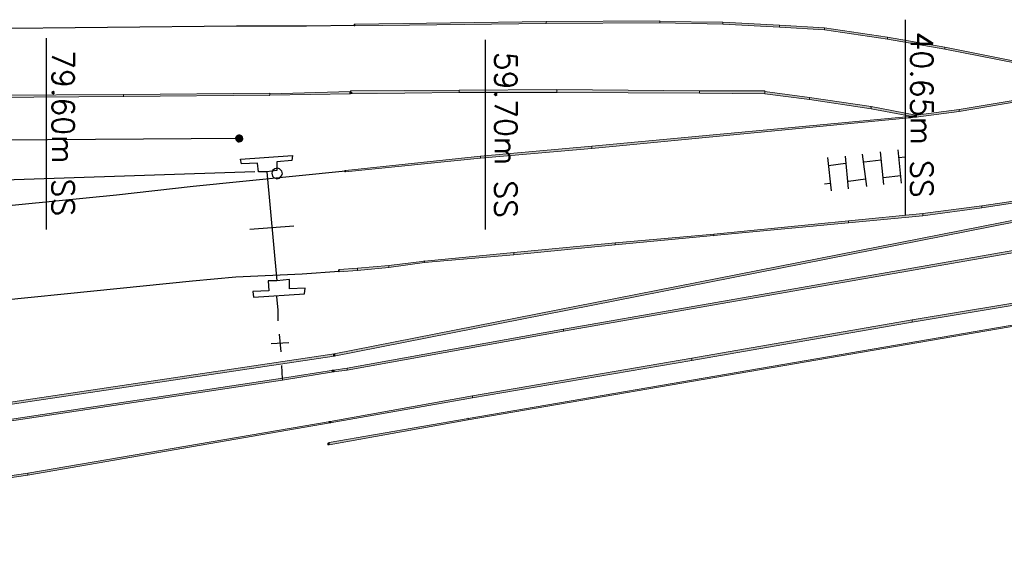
# Model space of a CAD drawing. Header units: millimetres. Extents: x -27 to 2301, y -256 to 766.
# Tile 10 of 97: x 126 to 171, y 33 to 57. Entities that reach past the tile are written whole.
import ezdxf
from ezdxf.enums import TextEntityAlignment as Align

# ---------------------------------------------------------------- set-up
doc = ezdxf.new("R2010")
doc.units = ezdxf.units.MM
doc.layers.add('SIV-ONDERGROND-ALG', color=251, linetype='Continuous')
doc.layers.add('SIV-VRI-MAATVOERING', color=7, linetype='Continuous')
doc.styles.add('ROMANS', font='romans.shx', dxfattribs={"width": 0.7})

# ---------------------------------------------------------------- blocks, each defined once
blk = doc.blocks.new('162')
at = {"style": 'ROMANS'}
blk.add_attdef('ARM.NR', text='', height=500, dxfattribs=at).set_placement((0, 0), align=Align.MIDDLE)

msp = doc.modelspace()

# ---------------------------------------------------------------- hatches: boundary and pattern name
at = {"layer": 'SIV-ONDERGROND-ALG'}
h = msp.add_hatch(color=256, dxfattribs=at)
h.dxf.hatch_style = 2
h.paths.add_polyline_path([(141.674, 56.469), (141.642, 56.469), (141.642, 56.533), (141.674, 56.533), (141.674, 56.501)])
h = msp.add_hatch(color=256, dxfattribs=at)
h.dxf.hatch_style = 2
h.paths.add_polyline_path([(150.359, 56.598), (150.359, 56.662), (141.674, 56.533), (141.674, 56.469), (150.359, 56.566)])
h = msp.add_hatch(color=256, dxfattribs=at)
h.dxf.hatch_style = 2
h.paths.add_polyline_path([(155.505, 56.63), (155.505, 56.694), (150.359, 56.662), (150.359, 56.566), (155.505, 56.598)])
h = msp.add_hatch(color=256, dxfattribs=at)
h.dxf.hatch_style = 2
h.paths.add_polyline_path([(155.505, 56.662), (155.505, 56.694), (155.505, 56.63)])
h = msp.add_hatch(color=256, dxfattribs=at)
h.dxf.hatch_style = 2
h.paths.add_polyline_path([(158.368, 56.598), (158.368, 56.63), (155.505, 56.662), (155.505, 56.598), (158.368, 56.533)])
h = msp.add_hatch(color=256, dxfattribs=at)
h.dxf.hatch_style = 2
h.paths.add_polyline_path([(160.941, 56.469), (160.941, 56.501), (158.368, 56.63), (158.368, 56.533), (160.941, 56.405)])
h = msp.add_hatch(color=256, dxfattribs=at)
h.dxf.hatch_style = 2
h.paths.add_polyline_path([(162.968, 56.34), (162.968, 56.373), (160.941, 56.501), (160.941, 56.405), (162.968, 56.276)])
h = msp.add_hatch(color=256, dxfattribs=at)
h.dxf.hatch_style = 2
h.paths.add_polyline_path([(165.83, 55.89), (165.83, 55.954), (162.968, 56.373), (162.968, 56.276), (165.83, 55.858)])
h = msp.add_hatch(color=256, dxfattribs=at)
h.dxf.hatch_style = 2
h.paths.add_polyline_path([(168.436, 55.44), (168.436, 55.504), (165.83, 55.954), (165.83, 55.858), (168.436, 55.408)])
h = msp.add_hatch(color=256, dxfattribs=at)
h.dxf.hatch_style = 2
h.paths.add_polyline_path([(176.445, 53.864), (176.445, 53.896), (168.436, 55.504), (168.436, 55.408), (176.445, 53.831)])
h = msp.add_hatch(color=256, dxfattribs=at)
h.dxf.hatch_style = 2
h.paths.add_polyline_path([(168.436, 55.504), (168.468, 55.504), (168.436, 55.472)])
h = msp.add_hatch(color=256, dxfattribs=at)
h.dxf.hatch_style = 2
h.paths.add_polyline_path([(176.445, 53.864), (176.445, 53.896), (169.079, 52.674), (169.079, 52.577), (176.445, 53.831)])
h = msp.add_hatch(color=256, dxfattribs=at)
h.dxf.hatch_style = 2
h.paths.add_polyline_path([(131.189, 53.285), (131.189, 53.349), (125.077, 53.317), (125.077, 53.22), (131.189, 53.252)])
h = msp.add_hatch(color=256, dxfattribs=at)
h.dxf.hatch_style = 2
h.paths.add_polyline_path([(137.815, 53.349), (137.815, 53.413), (131.189, 53.349), (131.189, 53.252), (137.815, 53.317)])
h = msp.add_hatch(color=256, dxfattribs=at)
h.dxf.hatch_style = 2
h.paths.add_polyline_path([(131.189, 53.252), (131.221, 53.252), (131.189, 53.22)])
h = msp.add_hatch(color=256, dxfattribs=at)
h.dxf.hatch_style = 2
h.paths.add_polyline_path([(137.782, 53.317), (137.815, 53.317), (137.815, 53.285), (137.782, 53.285)])
h = msp.add_hatch(color=256, dxfattribs=at)
h.dxf.hatch_style = 2
h.paths.add_polyline_path([(141.481, 53.445), (141.481, 53.478), (137.815, 53.381), (137.815, 53.317), (141.481, 53.381)])
h = msp.add_hatch(color=256, dxfattribs=at)
h.dxf.hatch_style = 2
h.paths.add_polyline_path([(141.481, 53.381), (141.449, 53.413), (141.449, 53.445), (141.481, 53.51), (141.481, 53.445)])
h = msp.add_hatch(color=256, dxfattribs=at)
h.dxf.hatch_style = 2
h.paths.add_polyline_path([(146.403, 53.478), (146.403, 53.542), (141.481, 53.51), (141.481, 53.381), (146.403, 53.445)])
h = msp.add_hatch(color=256, dxfattribs=at)
h.dxf.hatch_style = 2
h.paths.add_polyline_path([(141.481, 53.478), (141.546, 53.445), (141.546, 53.413), (141.481, 53.381), (141.481, 53.445)])
h = msp.add_hatch(color=256, dxfattribs=at)
h.dxf.hatch_style = 2
h.paths.add_polyline_path([(150.841, 53.51), (150.841, 53.574), (146.403, 53.542), (146.403, 53.445), (150.841, 53.445)])
h = msp.add_hatch(color=256, dxfattribs=at)
h.dxf.hatch_style = 2
h.paths.add_polyline_path([(157.307, 53.445), (157.307, 53.51), (150.841, 53.574), (150.841, 53.445), (157.307, 53.413)])
h = msp.add_hatch(color=256, dxfattribs=at)
h.dxf.hatch_style = 2
h.paths.add_polyline_path([(150.841, 53.574), (150.874, 53.574), (150.874, 53.542), (150.841, 53.542)])
h = msp.add_hatch(color=256, dxfattribs=at)
h.dxf.hatch_style = 2
h.paths.add_polyline_path([(157.274, 53.51), (157.274, 53.542), (157.307, 53.542), (157.307, 53.51)])
h = msp.add_hatch(color=256, dxfattribs=at)
h.dxf.hatch_style = 2
h.paths.add_polyline_path([(160.266, 53.445), (160.266, 53.51), (157.307, 53.51), (157.307, 53.413), (160.266, 53.381)])
h = msp.add_hatch(color=256, dxfattribs=at)
h.dxf.hatch_style = 2
h.paths.add_polyline_path([(160.266, 53.478), (160.266, 53.51), (160.266, 53.445)])
h = msp.add_hatch(color=256, dxfattribs=at)
h.dxf.hatch_style = 2
h.paths.add_polyline_path([(162.292, 53.188), (162.292, 53.22), (160.266, 53.478), (160.266, 53.381), (162.292, 53.124)])
h = msp.add_hatch(color=256, dxfattribs=at)
h.dxf.hatch_style = 2
h.paths.add_polyline_path([(165.091, 52.738), (165.091, 52.802), (162.292, 53.22), (162.292, 53.124), (165.091, 52.706)])
h = msp.add_hatch(color=256, dxfattribs=at)
h.dxf.hatch_style = 2
h.paths.add_polyline_path([(165.058, 52.802), (165.091, 52.802), (165.091, 52.77), (165.058, 52.77)])
h = msp.add_hatch(color=256, dxfattribs=at)
h.dxf.hatch_style = 2
h.paths.add_polyline_path([(167.117, 52.352), (167.117, 52.416), (165.091, 52.802), (165.091, 52.706), (167.117, 52.32)])
h = msp.add_hatch(color=256, dxfattribs=at)
h.dxf.hatch_style = 2
h.paths.add_polyline_path([(166.827, 52.32), (166.827, 52.352), (152.417, 51.001), (152.417, 50.904), (166.827, 52.288)])
h = msp.add_hatch(color=256, dxfattribs=at)
h.dxf.hatch_style = 2
h.paths.add_polyline_path([(166.827, 52.288), (166.795, 52.288), (166.795, 52.352), (166.827, 52.352), (166.827, 52.32)])
h = msp.add_hatch(color=256, dxfattribs=at)
h.dxf.hatch_style = 2
h.paths.add_polyline_path([(167.117, 52.352), (167.117, 52.416), (166.827, 52.352), (166.827, 52.288), (167.117, 52.32)])
h = msp.add_hatch(color=256, dxfattribs=at)
h.dxf.hatch_style = 2
h.paths.add_polyline_path([(166.827, 52.352), (166.892, 52.352), (166.892, 52.288), (166.827, 52.288), (166.827, 52.32)])
h = msp.add_hatch(color=256, dxfattribs=at)
h.dxf.hatch_style = 2
h.paths.add_polyline_path([(167.117, 52.32), (167.085, 52.32), (167.085, 52.384), (167.117, 52.416), (167.117, 52.352)])
h = msp.add_hatch(color=256, dxfattribs=at)
h.dxf.hatch_style = 2
h.paths.add_polyline_path([(169.079, 52.609), (169.079, 52.674), (167.117, 52.416), (167.117, 52.32), (169.079, 52.577)])
h = msp.add_hatch(color=256, dxfattribs=at)
h.dxf.hatch_style = 2
h.paths.add_polyline_path([(167.117, 52.416), (167.149, 52.384), (167.149, 52.32), (167.117, 52.32), (167.117, 52.352)])
h = msp.add_hatch(color=256, dxfattribs=at)
h.dxf.hatch_style = 2
h.paths.add_polyline_path([(167.117, 52.416), (167.149, 52.416), (167.149, 52.352), (167.117, 52.32), (167.117, 52.352)])
h = msp.add_hatch(color=256, dxfattribs=at)
h.dxf.hatch_style = 2
h.paths.add_polyline_path([(136.271, 51.451), (136.238, 51.387), (136.431, 51.355)])
h = msp.add_hatch(color=256, dxfattribs=at)
h.dxf.hatch_style = 2
h.paths.add_polyline_path([(136.238, 51.387), (136.271, 51.258), (136.431, 51.355)])
h = msp.add_hatch(color=256, dxfattribs=at)
h.dxf.hatch_style = 2
h.paths.add_polyline_path([(136.335, 51.516), (136.271, 51.451), (136.431, 51.355)])
h = msp.add_hatch(color=256, dxfattribs=at)
h.dxf.hatch_style = 2
h.paths.add_polyline_path([(136.271, 51.258), (136.335, 51.194), (136.431, 51.355)])
h = msp.add_hatch(color=256, dxfattribs=at)
h.dxf.hatch_style = 2
h.paths.add_polyline_path([(136.431, 51.548), (136.335, 51.516), (136.431, 51.355)])
h = msp.add_hatch(color=256, dxfattribs=at)
h.dxf.hatch_style = 2
h.paths.add_polyline_path([(136.335, 51.194), (136.399, 51.162), (136.431, 51.355)])
h = msp.add_hatch(color=256, dxfattribs=at)
h.dxf.hatch_style = 2
h.paths.add_polyline_path([(136.399, 51.162), (136.528, 51.194), (136.431, 51.355)])
h = msp.add_hatch(color=256, dxfattribs=at)
h.dxf.hatch_style = 2
h.paths.add_polyline_path([(136.528, 51.516), (136.431, 51.548), (136.431, 51.355)])
h = msp.add_hatch(color=256, dxfattribs=at)
h.dxf.hatch_style = 2
h.paths.add_polyline_path([(136.592, 51.451), (136.528, 51.516), (136.431, 51.355)])
h = msp.add_hatch(color=256, dxfattribs=at)
h.dxf.hatch_style = 2
h.paths.add_polyline_path([(136.624, 51.323), (136.592, 51.451), (136.431, 51.355)])
h = msp.add_hatch(color=256, dxfattribs=at)
h.dxf.hatch_style = 2
h.paths.add_polyline_path([(136.528, 51.194), (136.592, 51.258), (136.431, 51.355)])
h = msp.add_hatch(color=256, dxfattribs=at)
h.dxf.hatch_style = 2
h.paths.add_polyline_path([(136.592, 51.258), (136.624, 51.323), (136.431, 51.355)])
h = msp.add_hatch(color=256, dxfattribs=at)
h.dxf.hatch_style = 2
h.paths.add_polyline_path([(152.417, 50.937), (152.417, 51.001), (147.368, 50.551), (147.368, 50.454), (152.417, 50.904)])
h = msp.add_hatch(color=256, dxfattribs=at)
h.dxf.hatch_style = 2
h.paths.add_polyline_path([(147.368, 50.486), (147.368, 50.551), (141.256, 49.907), (141.256, 49.843), (147.368, 50.454)])
h = msp.add_hatch(color=256, dxfattribs=at)
h.dxf.hatch_style = 2
h.paths.add_polyline_path([(141.256, 49.843), (141.224, 49.843), (141.224, 49.907), (141.256, 49.907), (141.256, 49.875)])
h = msp.add_hatch(color=256, dxfattribs=at)
h.dxf.hatch_style = 2
h.paths.add_polyline_path([(170.108, 48.235), (170.108, 48.203), (178.343, 49.457), (178.343, 49.521), (170.108, 48.299)])
h = msp.add_hatch(color=256, dxfattribs=at)
h.dxf.hatch_style = 2
h.paths.add_polyline_path([(167.439, 47.913), (167.439, 47.849), (170.108, 48.203), (170.108, 48.299), (167.439, 47.945)])
h = msp.add_hatch(color=256, dxfattribs=at)
h.dxf.hatch_style = 2
h.paths.add_polyline_path([(140.742, 41.544), (140.742, 41.48), (173.711, 47.977), (173.711, 48.074), (140.742, 41.577)])
h = msp.add_hatch(color=256, dxfattribs=at)
h.dxf.hatch_style = 2
h.paths.add_polyline_path([(164.061, 47.591), (164.061, 47.527), (167.439, 47.849), (167.439, 47.945), (164.061, 47.624)])
h = msp.add_hatch(color=256, dxfattribs=at)
h.dxf.hatch_style = 2
h.paths.add_polyline_path([(157.95, 46.98), (157.95, 46.948), (164.061, 47.527), (164.061, 47.624), (157.95, 47.012)])
h = msp.add_hatch(color=256, dxfattribs=at)
h.dxf.hatch_style = 2
h.paths.add_polyline_path([(153.479, 46.562), (153.479, 46.53), (157.95, 46.948), (157.95, 47.012), (153.479, 46.626)])
h = msp.add_hatch(color=256, dxfattribs=at)
h.dxf.hatch_style = 2
h.paths.add_polyline_path([(157.95, 46.948), (157.982, 46.948), (157.95, 46.916)])
h = msp.add_hatch(color=256, dxfattribs=at)
h.dxf.hatch_style = 2
h.paths.add_polyline_path([(148.879, 46.112), (148.879, 46.08), (153.479, 46.53), (153.479, 46.626), (148.879, 46.176)])
h = msp.add_hatch(color=256, dxfattribs=at)
h.dxf.hatch_style = 2
h.paths.add_polyline_path([(151.131, 42.638), (151.131, 42.606), (173.936, 46.594), (173.936, 46.691), (151.131, 42.702)])
h = msp.add_hatch(color=256, dxfattribs=at)
h.dxf.hatch_style = 2
h.paths.add_polyline_path([(144.827, 45.758), (144.827, 45.726), (148.879, 46.08), (148.879, 46.176), (144.827, 45.79)])
h = msp.add_hatch(color=256, dxfattribs=at)
h.dxf.hatch_style = 2
h.paths.add_polyline_path([(141.803, 45.404), (141.803, 45.372), (143.218, 45.501), (143.218, 45.597), (141.803, 45.469)])
h = msp.add_hatch(color=256, dxfattribs=at)
h.dxf.hatch_style = 2
h.paths.add_polyline_path([(143.218, 45.533), (143.218, 45.501), (144.827, 45.726), (144.827, 45.79), (143.218, 45.597)])
h = msp.add_hatch(color=256, dxfattribs=at)
h.dxf.hatch_style = 2
h.paths.add_polyline_path([(144.794, 45.79), (144.794, 45.822), (144.827, 45.822), (144.827, 45.79)])
h = msp.add_hatch(color=256, dxfattribs=at)
h.dxf.hatch_style = 2
h.paths.add_polyline_path([(140.967, 45.308), (140.935, 45.34), (140.935, 45.372), (140.967, 45.404), (140.967, 45.34)])
h = msp.add_hatch(color=256, dxfattribs=at)
h.dxf.hatch_style = 2
h.paths.add_polyline_path([(140.967, 45.34), (140.967, 45.308), (141.803, 45.372), (141.803, 45.469), (140.967, 45.404)])
h = msp.add_hatch(color=256, dxfattribs=at)
h.dxf.hatch_style = 2
h.paths.add_polyline_path([(177.185, 44.761), (177.185, 44.825), (166.956, 43.12), (166.956, 43.024), (177.185, 44.729)])
h = msp.add_hatch(color=256, dxfattribs=at)
h.dxf.hatch_style = 2
h.paths.add_polyline_path([(176.413, 43.699), (176.413, 43.732), (146.821, 38.65), (146.821, 38.585), (176.413, 43.667)])
h = msp.add_hatch(color=256, dxfattribs=at)
h.dxf.hatch_style = 2
h.paths.add_polyline_path([(166.956, 43.088), (166.956, 43.12), (156.953, 41.384), (156.953, 41.287), (166.956, 43.024)])
h = msp.add_hatch(color=256, dxfattribs=at)
h.dxf.hatch_style = 2
h.paths.add_polyline_path([(141.321, 40.901), (141.321, 40.837), (151.131, 42.606), (151.131, 42.702), (141.321, 40.933)])
h = msp.add_hatch(color=256, dxfattribs=at)
h.dxf.hatch_style = 2
h.paths.add_polyline_path([(151.099, 42.702), (151.131, 42.702), (151.131, 42.67), (151.099, 42.67)])
h = msp.add_hatch(color=256, dxfattribs=at)
h.dxf.hatch_style = 2
h.paths.add_polyline_path([(83.842, 33.053), (83.842, 32.988), (140.742, 41.48), (140.742, 41.577), (83.842, 33.085)])
h = msp.add_hatch(color=256, dxfattribs=at)
h.dxf.hatch_style = 2
h.paths.add_polyline_path([(140.742, 41.48), (140.709, 41.48), (140.709, 41.544), (140.742, 41.577), (140.742, 41.544)])
h = msp.add_hatch(color=256, dxfattribs=at)
h.dxf.hatch_style = 2
h.paths.add_polyline_path([(140.742, 41.577), (140.774, 41.577), (140.774, 41.512), (140.742, 41.48), (140.742, 41.544)])
h = msp.add_hatch(color=256, dxfattribs=at)
h.dxf.hatch_style = 2
h.paths.add_polyline_path([(156.953, 41.351), (156.953, 41.384), (147.014, 39.679), (147.014, 39.582), (156.953, 41.287)])
h = msp.add_hatch(color=256, dxfattribs=at)
h.dxf.hatch_style = 2
h.paths.add_polyline_path([(138.394, 40.451), (138.394, 40.386), (140.709, 40.772), (140.709, 40.837), (138.394, 40.483)])
h = msp.add_hatch(color=256, dxfattribs=at)
h.dxf.hatch_style = 2
h.paths.add_polyline_path([(140.709, 40.772), (140.645, 40.772), (140.645, 40.837), (140.709, 40.837), (140.709, 40.805)])
h = msp.add_hatch(color=256, dxfattribs=at)
h.dxf.hatch_style = 2
h.paths.add_polyline_path([(140.709, 40.805), (140.709, 40.772), (141.321, 40.837), (141.321, 40.933), (140.709, 40.837)])
h = msp.add_hatch(color=256, dxfattribs=at)
h.dxf.hatch_style = 2
h.paths.add_polyline_path([(140.709, 40.837), (140.742, 40.837), (140.742, 40.772), (140.709, 40.772), (140.709, 40.805)])
h = msp.add_hatch(color=256, dxfattribs=at)
h.dxf.hatch_style = 2
h.paths.add_polyline_path([(113.112, 36.623), (113.112, 36.591), (138.394, 40.386), (138.394, 40.483), (113.112, 36.655)])
h = msp.add_hatch(color=256, dxfattribs=at)
h.dxf.hatch_style = 2
h.paths.add_polyline_path([(138.394, 40.386), (138.394, 40.419), (138.426, 40.386)])
h = msp.add_hatch(color=256, dxfattribs=at)
h.dxf.hatch_style = 2
h.paths.add_polyline_path([(147.014, 39.614), (147.014, 39.679), (140.549, 38.521), (140.549, 38.457), (147.014, 39.582)])
h = msp.add_hatch(color=256, dxfattribs=at)
h.dxf.hatch_style = 2
h.paths.add_polyline_path([(146.982, 39.679), (147.014, 39.679), (147.014, 39.647), (146.982, 39.647)])
h = msp.add_hatch(color=256, dxfattribs=at)
h.dxf.hatch_style = 2
h.paths.add_polyline_path([(140.549, 38.489), (140.549, 38.521), (126.846, 36.173), (126.846, 36.076), (140.549, 38.457)])
h = msp.add_hatch(color=256, dxfattribs=at)
h.dxf.hatch_style = 2
h.paths.add_polyline_path([(146.821, 38.617), (146.821, 38.65), (140.516, 37.556), (140.516, 37.459), (146.821, 38.585)])
h = msp.add_hatch(color=256, dxfattribs=at)
h.dxf.hatch_style = 2
h.paths.add_polyline_path([(140.549, 38.457), (140.516, 38.457), (140.516, 38.521), (140.549, 38.521), (140.549, 38.489)])
h = msp.add_hatch(color=256, dxfattribs=at)
h.dxf.hatch_style = 2
h.paths.add_polyline_path([(140.549, 38.521), (140.581, 38.521), (140.581, 38.457), (140.549, 38.457), (140.549, 38.489)])
h = msp.add_hatch(color=256, dxfattribs=at)
h.dxf.hatch_style = 2
h.paths.add_polyline_path([(146.789, 38.65), (146.789, 38.682), (146.821, 38.682), (146.821, 38.65)])
h = msp.add_hatch(color=256, dxfattribs=at)
h.dxf.hatch_style = 2
h.paths.add_polyline_path([(140.516, 37.459), (140.452, 37.459), (140.452, 37.524), (140.516, 37.556), (140.516, 37.492)])
h = msp.add_hatch(color=256, dxfattribs=at)
h.dxf.hatch_style = 2
h.paths.add_polyline_path([(126.846, 36.141), (126.846, 36.173), (114.849, 34.404), (114.849, 34.307), (126.846, 36.076)])

# ---------------------------------------------------------------- linework, layer by layer
at = {"layer": 'SIV-ONDERGROND-ALG', "lineweight": 25}
for points in [[(52.995, 55.826), (54.603, 55.826), (67.276, 56.083), (71.04, 56.051), (83.23, 56.212), (87.701, 56.244), (105.842, 56.212), (124.595, 56.34), (136.303, 56.469), (139.487, 56.469), (141.674, 56.501)], [(136.431, 51.355), (82.105, 50.969)], [(137.686, 49.843), (137.3, 49.843), (137.268, 50.229), (136.528, 50.197), (136.496, 50.422), (138.844, 50.583), (138.812, 50.358), (138.136, 50.293), (138.136, 49.907), (137.686, 49.843)], [(163.289, 48.975), (163.128, 50.486)], [(164.061, 49.071), (163.933, 50.551)], [(164.898, 49.168), (164.705, 50.647)], [(165.67, 49.264), (165.509, 50.744)], [(166.474, 49.328), (166.313, 50.84)], [(166.345, 50.486), (166.634, 50.518)], [(163.161, 50.132), (163.933, 50.229)], [(164.769, 50.293), (165.541, 50.39)], [(137.139, 49.843), (84.806, 48.106)], [(141.256, 49.875), (134.341, 49.168), (130.867, 48.782), (117.872, 47.495), (98.637, 45.372), (89.438, 44.439), (86.736, 43.474), (86.769, 43.153)], [(137.686, 49.843), (138.136, 44.89)], [(138.394, 49.747), (138.361, 49.875), (138.265, 49.972), (138.168, 50.004), (138.04, 49.972), (137.943, 49.907), (137.911, 49.779), (137.943, 49.65), (138.008, 49.586), (138.136, 49.521), (138.265, 49.554), (138.329, 49.65), (138.394, 49.747)], [(165.637, 49.586), (166.441, 49.682)], [(162.968, 49.296), (163.225, 49.328)], [(164.061, 49.425), (164.833, 49.521)], [(136.914, 47.238), (138.908, 47.398)], [(125.656, 44.021), (129.838, 44.439), (134.309, 44.89), (136.271, 45.083), (139.294, 45.211), (140.967, 45.34)], [(138.136, 44.89), (137.75, 44.89), (137.782, 44.439), (137.043, 44.407), (137.075, 44.15), (139.391, 44.311), (139.423, 44.568), (138.715, 44.536), (138.715, 44.954), (138.136, 44.89)], [(138.201, 43.088), (138.201, 43.571), (138.136, 44.182)], [(138.329, 41.673), (138.265, 42.477)], [(137.879, 42.059), (138.683, 42.091)], [(138.394, 40.451), (138.361, 41.062)]]:
    msp.add_lwpolyline(points, dxfattribs=at)
at = {"layer": 'SIV-ONDERGROND-ALG', "lineweight": 5}
for points in [[(141.674, 56.469), (141.642, 56.469), (141.642, 56.533), (141.674, 56.533)], [(150.359, 56.598), (150.359, 56.662), (141.674, 56.533), (141.674, 56.469), (150.359, 56.566), (150.359, 56.598)], [(155.505, 56.63), (155.505, 56.694), (150.359, 56.662), (150.359, 56.566), (155.505, 56.598), (155.505, 56.63)], [(150.359, 56.662), (150.359, 56.662)], [(155.505, 56.662), (155.505, 56.694)], [(158.368, 56.598), (158.368, 56.63), (155.505, 56.662), (155.505, 56.598), (158.368, 56.533), (158.368, 56.598)], [(160.941, 56.469), (160.941, 56.501), (158.368, 56.63), (158.368, 56.533), (160.941, 56.405), (160.941, 56.469)], [(162.968, 56.34), (162.968, 56.373), (160.941, 56.501), (160.941, 56.405), (162.968, 56.276), (162.968, 56.34)], [(165.83, 55.89), (165.83, 55.954), (162.968, 56.373), (162.968, 56.276), (165.83, 55.858), (165.83, 55.89)], [(168.436, 55.44), (168.436, 55.504), (165.83, 55.954), (165.83, 55.858), (168.436, 55.408), (168.436, 55.44)], [(176.445, 53.864), (176.445, 53.896), (168.436, 55.504), (168.436, 55.408), (176.445, 53.831), (176.445, 53.864)], [(176.445, 53.864), (176.445, 53.896), (169.079, 52.674), (169.079, 52.577), (176.445, 53.831), (176.445, 53.864)], [(131.189, 53.285), (131.189, 53.349), (125.077, 53.317), (125.077, 53.22), (131.189, 53.252), (131.189, 53.285)], [(137.815, 53.349), (137.815, 53.413), (131.189, 53.349), (131.189, 53.252), (137.815, 53.317), (137.815, 53.349)], [(141.481, 53.445), (141.481, 53.478), (137.815, 53.381), (137.815, 53.317), (141.481, 53.381), (141.481, 53.445)], [(141.481, 53.381), (141.449, 53.413), (141.449, 53.445), (141.481, 53.51)], [(146.403, 53.478), (146.403, 53.542), (141.481, 53.51), (141.481, 53.381), (146.403, 53.445), (146.403, 53.478)], [(141.481, 53.478), (141.546, 53.445), (141.546, 53.413), (141.481, 53.381)], [(150.841, 53.51), (150.841, 53.574), (146.403, 53.542), (146.403, 53.445), (150.841, 53.445), (150.841, 53.51)], [(157.307, 53.445), (157.307, 53.51), (150.841, 53.574), (150.841, 53.445), (157.307, 53.413), (157.307, 53.445)], [(160.266, 53.445), (160.266, 53.51), (157.307, 53.51), (157.307, 53.413), (160.266, 53.381), (160.266, 53.445)], [(160.266, 53.478), (160.266, 53.51)], [(162.292, 53.188), (162.292, 53.22), (160.266, 53.478), (160.266, 53.381), (162.292, 53.124), (162.292, 53.188)], [(165.091, 52.738), (165.091, 52.802), (162.292, 53.22), (162.292, 53.124), (165.091, 52.706), (165.091, 52.738)], [(167.117, 52.352), (167.117, 52.416), (165.091, 52.802), (165.091, 52.706), (167.117, 52.32), (167.117, 52.352)], [(166.827, 52.32), (166.827, 52.352), (152.417, 51.001), (152.417, 50.904), (166.827, 52.288), (166.827, 52.32)], [(166.827, 52.288), (166.795, 52.288), (166.795, 52.352), (166.827, 52.352)], [(167.117, 52.352), (167.117, 52.416), (166.827, 52.352), (166.827, 52.288), (167.117, 52.32), (167.117, 52.352)], [(166.827, 52.352), (166.892, 52.352), (166.892, 52.288), (166.827, 52.288)], [(167.117, 52.32), (167.085, 52.32), (167.085, 52.384), (167.117, 52.416)], [(169.079, 52.609), (169.079, 52.674), (167.117, 52.416), (167.117, 52.32), (169.079, 52.577), (169.079, 52.609)], [(167.117, 52.416), (167.149, 52.384), (167.149, 52.32), (167.117, 52.32)], [(167.117, 52.416), (167.149, 52.416), (167.149, 52.352), (167.117, 52.32)], [(152.417, 50.937), (152.417, 51.001), (147.368, 50.551), (147.368, 50.454), (152.417, 50.904), (152.417, 50.937)], [(147.368, 50.486), (147.368, 50.551), (141.256, 49.907), (141.256, 49.843), (147.368, 50.454), (147.368, 50.486)], [(141.256, 49.843), (141.224, 49.843), (141.224, 49.907), (141.256, 49.907)], [(170.108, 48.235), (170.108, 48.203), (178.343, 49.457), (178.343, 49.521), (170.108, 48.299), (170.108, 48.235)], [(167.439, 47.913), (167.439, 47.849), (170.108, 48.203), (170.108, 48.299), (167.439, 47.945), (167.439, 47.913)], [(140.742, 41.544), (140.742, 41.48), (173.711, 47.977), (173.711, 48.074), (140.742, 41.577), (140.742, 41.544)], [(164.061, 47.591), (164.061, 47.527), (167.439, 47.849), (167.439, 47.945), (164.061, 47.624), (164.061, 47.591)], [(157.95, 46.98), (157.95, 46.948), (164.061, 47.527), (164.061, 47.624), (157.95, 47.012), (157.95, 46.98)], [(153.479, 46.562), (153.479, 46.53), (157.95, 46.948), (157.95, 47.012), (153.479, 46.626), (153.479, 46.562)], [(148.879, 46.112), (148.879, 46.08), (153.479, 46.53), (153.479, 46.626), (148.879, 46.176), (148.879, 46.112)], [(151.131, 42.638), (151.131, 42.606), (173.936, 46.594), (173.936, 46.691), (151.131, 42.702), (151.131, 42.638)], [(144.827, 45.758), (144.827, 45.726), (148.879, 46.08), (148.879, 46.176), (144.827, 45.79), (144.827, 45.758)], [(141.803, 45.404), (141.803, 45.372), (143.218, 45.501), (143.218, 45.597), (141.803, 45.469), (141.803, 45.404)], [(143.218, 45.533), (143.218, 45.501), (144.827, 45.726), (144.827, 45.79), (143.218, 45.597), (143.218, 45.533)], [(140.967, 45.308), (140.935, 45.34), (140.935, 45.372), (140.967, 45.404)], [(140.967, 45.34), (140.967, 45.308), (141.803, 45.372), (141.803, 45.469), (140.967, 45.404), (140.967, 45.34)], [(177.185, 44.761), (177.185, 44.825), (166.956, 43.12), (166.956, 43.024), (177.185, 44.729), (177.185, 44.761)], [(176.413, 43.699), (176.413, 43.732), (146.821, 38.65), (146.821, 38.585), (176.413, 43.667), (176.413, 43.699)], [(166.956, 43.088), (166.956, 43.12), (156.953, 41.384), (156.953, 41.287), (166.956, 43.024), (166.956, 43.088)], [(141.321, 40.901), (141.321, 40.837), (151.131, 42.606), (151.131, 42.702), (141.321, 40.933), (141.321, 40.901)], [(83.842, 33.053), (83.842, 32.988), (140.742, 41.48), (140.742, 41.577), (83.842, 33.085), (83.842, 33.053)], [(140.742, 41.48), (140.709, 41.48), (140.709, 41.544), (140.742, 41.577)], [(140.742, 41.577), (140.774, 41.577), (140.774, 41.512), (140.742, 41.48)], [(156.953, 41.351), (156.953, 41.384), (147.014, 39.679), (147.014, 39.582), (156.953, 41.287), (156.953, 41.351)], [(138.394, 40.451), (138.394, 40.386), (140.709, 40.772), (140.709, 40.837), (138.394, 40.483), (138.394, 40.451)], [(140.709, 40.772), (140.645, 40.772), (140.645, 40.837), (140.709, 40.837)], [(140.709, 40.805), (140.709, 40.772), (141.321, 40.837), (141.321, 40.933), (140.709, 40.837), (140.709, 40.805)], [(140.709, 40.837), (140.742, 40.837), (140.742, 40.772), (140.709, 40.772)], [(113.112, 36.623), (113.112, 36.591), (138.394, 40.386), (138.394, 40.483), (113.112, 36.655), (113.112, 36.623)], [(147.014, 39.614), (147.014, 39.679), (140.549, 38.521), (140.549, 38.457), (147.014, 39.582), (147.014, 39.614)], [(140.549, 38.489), (140.549, 38.521), (126.846, 36.173), (126.846, 36.076), (140.549, 38.457), (140.549, 38.489)], [(146.821, 38.617), (146.821, 38.65), (140.516, 37.556), (140.516, 37.459), (146.821, 38.585), (146.821, 38.617)], [(140.549, 38.457), (140.516, 38.457), (140.516, 38.521), (140.549, 38.521)], [(140.549, 38.521), (140.581, 38.521), (140.581, 38.457), (140.549, 38.457)], [(140.516, 37.459), (140.452, 37.459), (140.452, 37.524), (140.516, 37.556)], [(126.846, 36.141), (126.846, 36.173), (114.849, 34.404), (114.849, 34.307), (126.846, 36.076), (126.846, 36.141)]]:
    msp.add_lwpolyline(points, dxfattribs=at)
at = {"layer": 'SIV-VRI-MAATVOERING'}
for p, q in [((166.635, 56.743), (166.635, 47.869)), ((127.681, 55.9), (127.681, 47.229)), ((147.581, 55.823), (147.581, 47.224))]:
    msp.add_line(p, q, dxfattribs=at)

# ---------------------------------------------------------------- block references
ref = msp.add_blockref('162', (166.977, 53.293), dxfattribs=dict(at, xscale=0.002, yscale=0.002, zscale=0.002, rotation=270))
ref.add_attrib('ARM.NR', '40.65m SS', dxfattribs={"layer": '0', "height": 1, "rotation": 270, "style": 'ROMANS'}).set_placement((167.383, 52.434), align=Align.MIDDLE)
ref = msp.add_blockref('162', (128.024, 52.45), dxfattribs=dict(at, xscale=0.002, yscale=0.002, zscale=0.002, rotation=270))
ref.add_attrib('ARM.NR', '79.60m SS', dxfattribs={"layer": '0', "height": 1, "rotation": 270, "style": 'ROMANS'}).set_placement((128.452, 51.591), align=Align.MIDDLE)
ref = msp.add_blockref('162', (147.924, 52.373), dxfattribs=dict(at, xscale=0.002, yscale=0.002, zscale=0.002, rotation=270))
ref.add_attrib('ARM.NR', '59.70m SS', dxfattribs={"layer": '0', "height": 1, "rotation": 270, "style": 'ROMANS'}).set_placement((148.518, 51.513), align=Align.MIDDLE)

doc.saveas('drawing.dxf')
